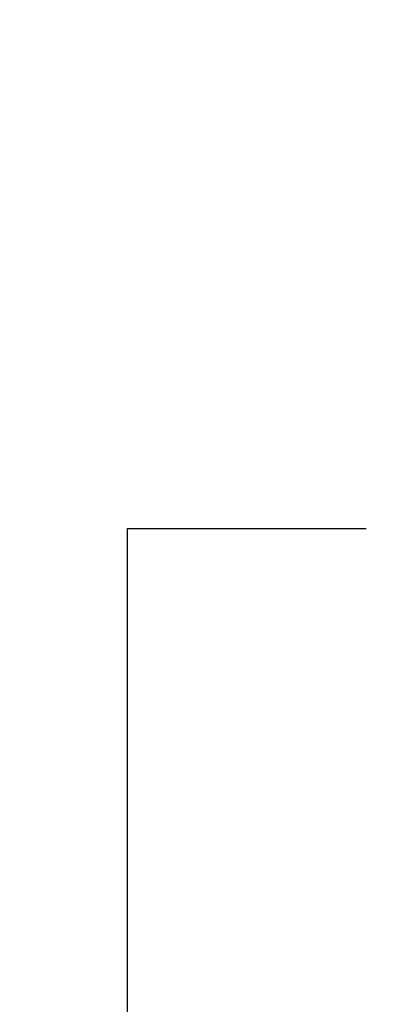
# Model space of a CAD drawing. Header units: centimetres. Extents: x 4745 to 39369, y 17389 to 19524.
# Tile 177 of 188: x 37117.64 to 37123.22, y 18698.25 to 18713.27. Entities that reach past the tile are written whole.
import ezdxf
from ezdxf import colors
from ezdxf.entities.mleader import LeaderData, LeaderLine
from ezdxf.math import Vec2, Vec3

# ---------------------------------------------------------------- set-up
doc = ezdxf.new("R2010")
doc.units = ezdxf.units.CM
doc.layers.add('IS_Opis', color=250, linetype='Continuous', lineweight=9)
doc.styles.add('styl1', font='ARIALN.TTF')

msp = doc.modelspace()

# ---------------------------------------------------------------- leaders
at = {"layer": 'IS_Opis'}
ml = msp.add_multileader_mtext('Standard', dxfattribs=at)
ml.set_content('2', color=256, style='styl1')
ml.set_leader_properties()
ml.build(insert=Vec2(0, 0))
ml.multileader.update_dxf_attribs({"dogleg_length": 5, "arrow_head_size": 10})
ctx = ml.context
ctx.base_point, ctx.char_height, ctx.arrow_head_size, ctx.landing_gap_size, ctx.plane_origin = Vec3(37122.926, 18705.509), 15, 10, 5, Vec3(37160.531, 18686.925)
notes = []
notes.append((ctx, [(1, (1, 1, 0), (37119.279, 18705.509), (1, 0), 3.647, [(0, [(37119.279, 18684.936)], 0, [])])]))
ctx.mtext.insert, ctx.mtext.flow_direction = Vec3(37127.926, 18713.009), 5
for ctx, leaders in notes:
    for number, flags, end, landing, length, lines in leaders:
        leader = LeaderData()
        leader.index, (leader.has_last_leader_line, leader.has_dogleg_vector, leader.attachment_direction) = number, flags
        leader.last_leader_point, leader.dogleg_vector, leader.dogleg_length = Vec3(end), Vec3(landing), length
        for number, points, colour, breaks in lines:
            line = LeaderLine()
            line.index, line.vertices, line.color, line.breaks = number, Vec3.list(points), colors.encode_raw_color(colour), breaks
            leader.lines.append(line)
        ctx.leaders.append(leader)

doc.saveas('drawing.dxf')
